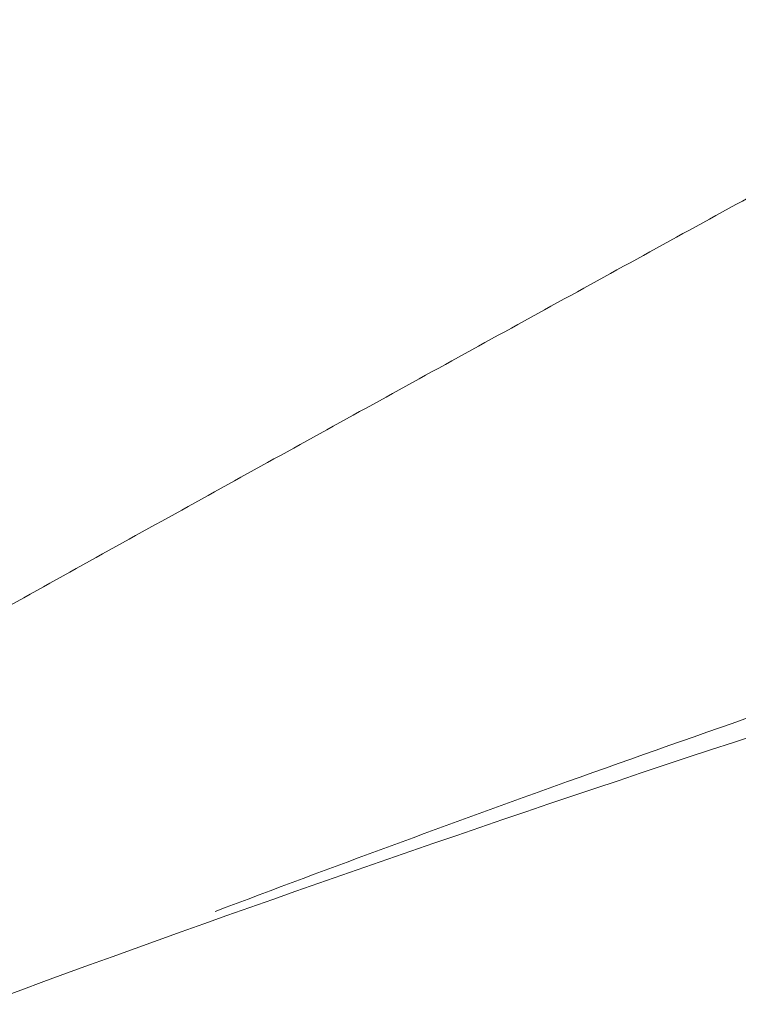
# Model space of a CAD drawing. Header units: millimetres. Extents: x 0 to 594, y 0 to 420.
# Tile 22 of 256: x 120.93 to 126.37, y 331.73 to 339.19. Entities that reach past the tile are written whole.
import ezdxf

# ---------------------------------------------------------------- set-up
doc = ezdxf.new("R2010")
doc.units = ezdxf.units.MM
doc.layers.add('1', color=7, linetype='Continuous', true_color=0xffffff)

msp = doc.modelspace()

# ---------------------------------------------------------------- linework, layer by layer
at = {"layer": '1', "color": 155, "linetype": 'Continuous', "lineweight": 18}
for points, knots in [([(137.7073, 344.2237), (137.4484, 344.0651), (137.1886, 343.9077), (136.6679, 343.5949), (136.4069, 343.4395), (135.8837, 343.1303), (135.6216, 342.9766), (135.0965, 342.6705), (134.8334, 342.5182), (134.3066, 342.2148), (134.0427, 342.0637), (133.6465, 341.8378), (133.5143, 341.7627), (133.2498, 341.6126), (133.1175, 341.5376), (132.7203, 341.3132), (132.4553, 341.164), (131.9249, 340.8664), (131.1286, 340.421), (130.3308, 339.9784), (129.5325, 339.5369), (129.2662, 339.3899), (128.7336, 339.0962), (128.4672, 338.9494), (127.6679, 338.5096), (127.1349, 338.2166), (126.0687, 337.6309), (125.5356, 337.3381), (124.4696, 336.7519), (123.9368, 336.4586), (122.8717, 335.871), (122.3394, 335.5767), (121.2756, 334.9867), (120.744, 334.6911), (119.682, 334.0979), (119.1515, 333.8004), (118.3567, 333.3524), (118.0919, 333.2028), (117.5626, 332.9031), (117.2982, 332.7529), (116.5054, 332.3014), (115.9776, 331.9991), (114.9237, 331.3918), (114.3976, 331.0868), (113.3473, 330.4736), (112.8231, 330.1654), (112.2999, 329.8555)], [0, 0, 0, 0, 0.03125, 0.03125, 0.0625, 0.0625, 0.09375, 0.09375, 0.125, 0.125, 0.15625, 0.15625, 0.171875, 0.171875, 0.1875, 0.1875, 0.21875, 0.21875, 0.25, 0.3125, 0.3125, 0.34375, 0.34375, 0.375, 0.375, 0.4375, 0.4375, 0.5, 0.5, 0.5625, 0.5625, 0.625, 0.625, 0.6875, 0.6875, 0.75, 0.75, 0.78125, 0.78125, 0.8125, 0.8125, 0.875, 0.875, 0.9375, 0.9375, 1, 1, 1, 1]), ([(137.7073, 344.2237), (137.4484, 344.0651), (137.1886, 343.9077), (136.6679, 343.5949), (136.4069, 343.4395), (135.8837, 343.1303), (135.6216, 342.9766), (135.0965, 342.6705), (134.8334, 342.5182), (134.3066, 342.2148), (134.0427, 342.0637), (133.6465, 341.8378), (133.5143, 341.7627), (133.2498, 341.6126), (133.1175, 341.5376), (132.7203, 341.3132), (132.4553, 341.164), (131.9249, 340.8664), (131.1286, 340.421), (130.3308, 339.9784), (129.5325, 339.5369), (129.2662, 339.3899), (128.7336, 339.0962), (128.4672, 338.9494), (127.6679, 338.5096), (127.1349, 338.2166), (126.0687, 337.6309), (125.5356, 337.3381), (124.4696, 336.7519), (123.9368, 336.4586), (122.8717, 335.871), (122.3394, 335.5767), (121.2756, 334.9867), (120.744, 334.6911), (119.682, 334.0979), (119.1515, 333.8004), (118.3567, 333.3524), (118.0919, 333.2028), (117.5626, 332.9031), (117.2982, 332.7529), (116.5054, 332.3014), (115.9776, 331.9991), (114.9237, 331.3918), (114.3976, 331.0868), (113.3473, 330.4736), (112.8231, 330.1654), (112.2999, 329.8555)], [0, 0, 0, 0, 0.03125, 0.03125, 0.0625, 0.0625, 0.09375, 0.09375, 0.125, 0.125, 0.15625, 0.15625, 0.171875, 0.171875, 0.1875, 0.1875, 0.21875, 0.21875, 0.25, 0.3125, 0.3125, 0.34375, 0.34375, 0.375, 0.375, 0.4375, 0.4375, 0.5, 0.5, 0.5625, 0.5625, 0.625, 0.625, 0.6875, 0.6875, 0.75, 0.75, 0.78125, 0.78125, 0.8125, 0.8125, 0.875, 0.875, 0.9375, 0.9375, 1, 1, 1, 1]), ([(122.4108, 332.4376), (123.2968, 332.7724), (126.2199, 333.8502), (131.2414, 335.536), (137.5183, 337.3763), (141.8031, 338.5383), (144.0061, 339.0439), (144.071, 339.0587)], [0, 0, 0, 0, 0.125657, 0.41323, 0.701702, 0.991216, 1, 1, 1, 1]), ([(140.6468, 337.8104), (140.4802, 337.7692), (136.4925, 336.7801), (132.54, 335.6791), (125.0401, 333.331), (121.3277, 332.0376), (117.6608, 330.5996)], [0, 0, 0, 0, 0.02133, 0.510665, 0.510665, 1, 1, 1, 1])]:
    msp.add_open_spline(points, degree=3, knots=knots, dxfattribs=at)

doc.saveas('drawing.dxf')
